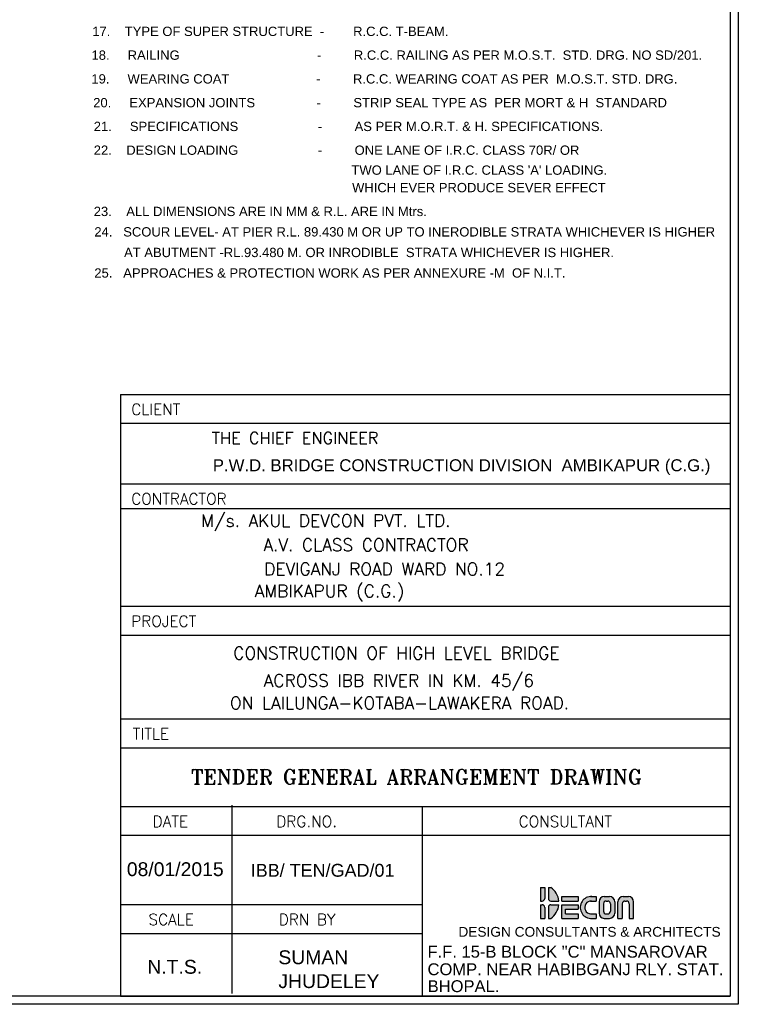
# Model space of a CAD drawing. Header units: inches. Extents: x 4599583 to 15517275, y 2817812 to 28133222513.
# Tile 71 of 95: x 5112979 to 5176631, y 28133006016 to 28133093221. Entities that reach past the tile are written whole.
import ezdxf

# ---------------------------------------------------------------- set-up
doc = ezdxf.new("R2010")
doc.units = ezdxf.units.IN
doc.header["$MEASUREMENT"] = 0
doc.linetypes.add('CENTER', pattern=[2, 1.25, -0.25, 0.25, -0.25])
for name, color, linetype in [('CENTER', 3, 'CENTER'), ('CHNGE', 31, 'Continuous'), ('text', 7, 'Continuous')]:
    doc.layers.add(name, color=color, linetype=linetype)
doc.styles.add('L', font='arial.ttf')
doc.styles.add('ROMANS', font='arial.ttf')
doc.styles.add('ROMANT', font='romant.shx')

# ---------------------------------------------------------------- blocks, each defined once
blk = doc.blocks.new('SANT DE')
h = blk.add_hatch(color=6)
h.paths.add_polyline_path([(30.5, 75.8, 0.414214), (40.5, 65.8), (70.5, 65.8, 0.223432), (39.6, 117.5), (30.5, 117.5)])
h.paths.add_polyline_path([(0, 65.8), (6.5, 65.8, 0.414214), (16.5, 75.8), (16.5, 117.5), (0, 117.5)])
h.paths.add_polyline_path([(0, 0), (16.5, 0), (16.5, 41.8, 0.414214), (6.5, 51.8), (0, 51.8)])
h.paths.add_polyline_path([(30.5, 0), (39.6, 0, 0.223432), (70.5, 51.8), (40.5, 51.8, 0.414214), (30.5, 41.8)])
h.paths.add_polyline_path([(143.3, 0), (143.3, 17.3), (96, 17.3), (96, 34.5), (143.3, 34.5), (143.3, 51.8), (82, 51.8), (82, 0)])
h.paths.add_polyline_path([(143.3, 65.8), (143.3, 82.8), (82, 82.8), (82, 65.8)])
for points in [[(195.2, 65.8), (211.7, 65.8), (211.7, 82.8), (190.4, 82.8, 0.936944), (190.5, 0), (211.7, 0), (211.7, 17), (191.1, 17, -1.002113)], [(354.4, 62.8, 0.414214), (334.4, 82.8), (314.4, 82.8, 0.414214), (294.4, 62.8), (294.4, 0), (311.4, 0), (311.4, 55.8, -0.414214), (321.4, 65.8), (327.4, 65.8, -0.414214), (337.4, 55.8), (337.4, 0), (354.4, 0)]]:
    blk.add_hatch(color=6).paths.add_polyline_path(points)
h = blk.add_hatch(color=6)
h.paths.add_polyline_path([(283.1, 62.8, 0.414214), (263.1, 82.8), (243.1, 82.8, 0.414214), (223.1, 62.8), (223.1, 20, 0.414214), (243.1, 0), (263.1, 0, 0.414214), (283.1, 20)])
h.paths.add_polyline_path([(256.1, 17), (250.1, 17, -0.414214), (240.1, 27), (240.1, 55.8, -0.414214), (250.1, 65.8), (256.1, 65.8, -0.414214), (266.1, 55.8), (266.1, 27, -0.414214)], flags=16)
at = {"color": 6}
for p, q in [((0, 117.5), (0, 65.8)), ((16.5, 117.5), (16.5, 75.8)), ((30.5, 117.5), (30.5, 75.8)), ((82, 65.8), (82, 82.8)), ((82, 82.8), (143.3, 82.8)), ((143.3, 82.8), (143.3, 65.8)), ((190.4, 82.8), (211.7, 82.8)), ((211.7, 82.8), (211.7, 65.8)), ((243.1, 82.8), (263.1, 82.8)), ((314.4, 82.8), (334.4, 82.8)), ((0, 65.8), (6.5, 65.8)), ((0, 51.8), (6.5, 51.8)), ((0, 51.8), (0, 0)), ((16.5, 41.8), (16.5, 0)), ((30.5, 41.8), (30.5, 0)), ((40.5, 65.8), (70.5, 65.8)), ((40.5, 51.8), (70.5, 51.8)), ((82, 65.8), (143.3, 65.8)), ((82, 51.8), (143.3, 51.8)), ((82, 0), (82, 51.8)), ((143.3, 51.8), (143.3, 34.5)), ((191, 65.8), (211.7, 65.8)), ((223.1, 62.8), (223.1, 20)), ((240.1, 55.8), (240.1, 27)), ((250.1, 65.8), (256.1, 65.8)), ((266.1, 55.8), (266.1, 27)), ((283.1, 62.8), (283.1, 20)), ((294.4, 0), (294.4, 62.8)), ((311.4, 55.8), (311.4, 0)), ((321.4, 65.8), (327.4, 65.8)), ((337.4, 55.8), (337.4, 0)), ((354.4, 0), (354.4, 62.8)), ((0, 0), (16.5, 0)), ((30.5, 0), (39.6, 0)), ((82, 0), (143.3, 0)), ((96, 17.3), (96, 34.5)), ((96, 34.5), (143.3, 34.5)), ((96, 17.3), (143.3, 17.3)), ((143.3, 17.3), (143.3, 0)), ((190.5, 0), (211.7, 0)), ((191.1, 17), (211.7, 17)), ((211.7, 17), (211.7, 0)), ((243.1, 0), (263.1, 0)), ((250.1, 17), (256.1, 17)), ((294.4, 0), (311.4, 0)), ((337.4, 0), (354.4, 0))]:
    blk.add_line(p, q, dxfattribs=at)
for p, q in [((0, 117.5), (16.5, 117.5)), ((30.5, 117.5), (39.6, 117.5))]:
    blk.add_line(p, q)
for centre, radius, start, end in [((0, 58.8), 70.8, 5.6713, 56.0507), ((6.5, 75.8), 10, 270, 0), ((40.5, 75.8), 10, 180, 270), ((193.1, 41.4), 41.5, 86.178, 266.3637), ((243.1, 62.8), 20, 90, 180), ((263.1, 62.8), 20, 0, 90), ((314.4, 62.8), 20, 90, 180), ((334.4, 62.8), 20, 0, 90), ((6.5, 41.8), 10, 0, 90), ((40.5, 41.8), 10, 90, 180), ((0, 58.8), 70.8, 303.9493, 354.3287), ((193.1, 41.4), 24.5, 86.178, 266.3637), ((250.1, 55.8), 10, 90, 180), ((256.1, 55.8), 10, 0, 90), ((321.4, 55.8), 10, 90, 180), ((327.4, 55.8), 10, 0, 90), ((243.1, 20), 20, 180, 270), ((250.1, 27), 10, 180, 270), ((256.1, 27), 10, 270, 0), ((263.1, 20), 20, 270, 0)]:
    blk.add_arc(centre, radius, start, end, dxfattribs=at)
blk = doc.blocks.new('A$C0E851665')
blk.add_blockref('SANT DE', (2902.8, -1441.7))
blk = doc.blocks.new('A$C36D47BD4')
blk.add_blockref('A$C0E851665', (-3244.4, 1276.6))

msp = doc.modelspace()

# ---------------------------------------------------------------- linework, layer by layer
at = {"layer": 'CENTER', "color": 0, "linetype": 'Continuous'}
msp.add_lwpolyline([(4858424.256, 28133213744.234), (5176630.692, 28133213744.234), (5176630.692, 28133006016.324), (4858424.256, 28133006016.324)], close=True, dxfattribs=at)
msp.add_lwpolyline([(4858424.256, 28133213744.234), (5176630.692, 28133213744.234), (5176630.692, 28133006016.324), (4858424.256, 28133006016.324)], close=True, dxfattribs=at)
msp.add_lwpolyline([(4858424.256, 28133213744.234), (5176630.692, 28133213744.234), (5176630.692, 28133006016.324), (4858424.256, 28133006016.324)], close=True, dxfattribs=at)
at = {"layer": 'CHNGE', "color": 50}
msp.add_lwpolyline([(4859134.88, 28133213033.61), (5175920.068, 28133213033.61), (5175920.068, 28133006726.948), (4859134.88, 28133006726.948)], close=True, dxfattribs=at)
msp.add_lwpolyline([(4859134.88, 28133213033.61), (5175920.068, 28133213033.61), (5175920.068, 28133006726.948), (4859134.88, 28133006726.948)], close=True, dxfattribs=at)
msp.add_lwpolyline([(4859134.88, 28133213033.61), (5175920.068, 28133213033.61), (5175920.068, 28133006726.948), (4859134.88, 28133006726.948)], close=True, dxfattribs=at)
at = {"layer": 'text'}
for p, q in [((5121910.318, 28133060034.106), (5121910.318, 28133006726.948)), ((5121910.318, 28133060034.106), (5175920.068, 28133060034.106)), ((5121910.318, 28133060034.106), (5121910.318, 28133006726.948)), ((5121910.318, 28133060034.106), (5175920.068, 28133060034.106)), ((5121910.318, 28133060034.106), (5121910.318, 28133006726.948)), ((5121910.318, 28133060034.106), (5175920.068, 28133060034.106)), ((5175920.068, 28133060034.106), (5175920.068, 28133006726.948)), ((5175920.068, 28133060034.106), (5175920.068, 28133006726.948)), ((5175920.068, 28133060034.106), (5175920.068, 28133006726.948)), ((5121910.318, 28133057484.63), (5175920.068, 28133057484.63)), ((5121910.318, 28133057484.63), (5175920.068, 28133057484.63)), ((5121910.318, 28133057484.63), (5175920.068, 28133057484.63)), ((5121910.318, 28133052108.793), (5175920.068, 28133052108.793)), ((5121910.318, 28133052108.793), (5175920.068, 28133052108.793)), ((5121910.318, 28133052108.793), (5175920.068, 28133052108.793)), ((5121910.318, 28133049923.528), (5175920.068, 28133049923.528)), ((5121910.318, 28133049923.528), (5175920.068, 28133049923.528)), ((5121910.318, 28133049923.528), (5175920.068, 28133049923.528)), ((5121910.318, 28133041265.717), (5175920.068, 28133041265.717)), ((5121910.318, 28133041265.717), (5175920.068, 28133041265.717)), ((5121910.318, 28133041265.717), (5175920.068, 28133041265.717)), ((5121910.318, 28133038716.241), (5175920.068, 28133038716.241)), ((5121910.318, 28133038716.241), (5175920.068, 28133038716.241)), ((5121910.318, 28133038716.241), (5175920.068, 28133038716.241)), ((5121910.318, 28133031292.779), (5175920.068, 28133031292.779)), ((5121910.318, 28133031292.779), (5175920.068, 28133031292.779)), ((5121910.318, 28133031292.779), (5175920.068, 28133031292.779)), ((5121910.318, 28133028743.303), (5175920.068, 28133028743.303)), ((5121910.318, 28133028743.303), (5175920.068, 28133028743.303)), ((5121910.318, 28133028743.303), (5175920.068, 28133028743.303)), ((5121910.318, 28133023531.739), (5175920.068, 28133023531.739)), ((5121910.318, 28133023531.739), (5175920.068, 28133023531.739)), ((5121910.318, 28133023531.739), (5175920.068, 28133023531.739)), ((5121910.318, 28133023531.739), (5175920.068, 28133023531.739)), ((5121910.318, 28133023531.739), (5175920.068, 28133023531.739)), ((5121910.318, 28133023531.739), (5175920.068, 28133023531.739)), ((5131763.645, 28133023646.969), (5131763.645, 28133006980.448)), ((5131763.645, 28133023646.969), (5131763.645, 28133006980.448)), ((5131763.645, 28133023646.969), (5131763.645, 28133006980.448)), ((5148642.301, 28133023531.739), (5148642.301, 28133006726.948)), ((5148642.301, 28133023531.739), (5148642.301, 28133006726.948)), ((5148642.301, 28133023531.739), (5148642.301, 28133006726.948)), ((5121910.318, 28133020982.263), (5175920.068, 28133020982.263)), ((5121910.318, 28133020982.263), (5175920.068, 28133020982.263)), ((5121910.318, 28133020982.263), (5175920.068, 28133020982.263)), ((5121910.318, 28133014844.151), (5148642.301, 28133014844.151)), ((5121910.318, 28133014844.151), (5148642.301, 28133014844.151)), ((5121910.318, 28133014844.151), (5148642.301, 28133014844.151)), ((5121910.318, 28133012294.675), (5148642.301, 28133012294.675)), ((5121910.318, 28133012294.675), (5148642.301, 28133012294.675)), ((5121910.318, 28133012294.675), (5148642.301, 28133012294.675)), ((5121910.318, 28133006726.948), (5175920.068, 28133006726.948)), ((5121910.318, 28133006726.948), (5175920.068, 28133006726.948)), ((5121910.318, 28133006726.948), (5175920.068, 28133006726.948))]:
    msp.add_line(p, q, dxfattribs=at)

# ---------------------------------------------------------------- block references
at = {"layer": 'text', "xscale": 23.3095534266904, "yscale": 23.30955505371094, "zscale": 23.3095534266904}
msp.add_blockref('A$C36D47BD4', (5167057.875, 28133017477.438), dxfattribs=at)
msp.add_blockref('A$C36D47BD4', (5167057.875, 28133017477.438), dxfattribs=at)
msp.add_blockref('A$C36D47BD4', (5167057.875, 28133017477.438), dxfattribs=at)

# ---------------------------------------------------------------- texts
at = {"color": 6, "style": 'L'}
for s, height, p in [('17.    TYPE OF SUPER STRUCTURE  -        R.C.C. T-BEAM.', 824.67757, (5119405.294, 28133091775.432)), ('17.    TYPE OF SUPER STRUCTURE  -        R.C.C. T-BEAM.', 824.67757, (5119405.294, 28133091775.432)), ('17.    TYPE OF SUPER STRUCTURE  -        R.C.C. T-BEAM.', 824.67757, (5119405.294, 28133091775.432)), ('18.     RAILING                                      -         R.C.C. RAILING AS PER M.O.S.T.  STD. DRG. NO SD/201. ', 824.677566, (5119340.888, 28133089670.826)), ('18.     RAILING                                      -         R.C.C. RAILING AS PER M.O.S.T.  STD. DRG. NO SD/201. ', 824.677566, (5119340.888, 28133089670.826)), ('18.     RAILING                                      -         R.C.C. RAILING AS PER M.O.S.T.  STD. DRG. NO SD/201. ', 824.677566, (5119340.888, 28133089670.826)), ('19.     WEARING COAT                        -         R.C.C. WEARING COAT AS PER  M.O.S.T. STD. DRG.', 824.67757, (5119329.359, 28133087566.219)), ('19.     WEARING COAT                        -         R.C.C. WEARING COAT AS PER  M.O.S.T. STD. DRG.', 824.67757, (5119329.359, 28133087566.219)), ('19.     WEARING COAT                        -         R.C.C. WEARING COAT AS PER  M.O.S.T. STD. DRG.', 824.67757, (5119329.359, 28133087566.219)), ('20.     EXPANSION JOINTS                 -         STRIP SEAL TYPE AS  PER MORT & H  STANDARD ', 824.67757, (5119490.493, 28133085461.613)), ('20.     EXPANSION JOINTS                 -         STRIP SEAL TYPE AS  PER MORT & H  STANDARD ', 824.67757, (5119490.493, 28133085461.613)), ('20.     EXPANSION JOINTS                 -         STRIP SEAL TYPE AS  PER MORT & H  STANDARD ', 824.67757, (5119490.493, 28133085461.613)), ('21.     SPECIFICATIONS                      -         AS PER M.O.R.T. & H. SPECIFICATIONS.', 824.67757, (5119536.569, 28133083357.006)), ('21.     SPECIFICATIONS                      -         AS PER M.O.R.T. & H. SPECIFICATIONS.', 824.67757, (5119536.569, 28133083357.006)), ('21.     SPECIFICATIONS                      -         AS PER M.O.R.T. & H. SPECIFICATIONS.', 824.67757, (5119536.569, 28133083357.006)), ('22.    DESIGN LOADING                      -         ONE LANE OF I.R.C. CLASS 70R/ OR ', 824.67757, (5119536.569, 28133081252.399)), ('22.    DESIGN LOADING                      -         ONE LANE OF I.R.C. CLASS 70R/ OR ', 824.67757, (5119536.569, 28133081252.399)), ('22.    DESIGN LOADING                      -         ONE LANE OF I.R.C. CLASS 70R/ OR ', 824.67757, (5119536.569, 28133081252.399)), ("TWO LANE OF I.R.C. CLASS 'A' LOADING.", 824.67757, (5142365.967, 28133079487.188)), ("TWO LANE OF I.R.C. CLASS 'A' LOADING.", 824.67757, (5142365.967, 28133079487.188)), ("TWO LANE OF I.R.C. CLASS 'A' LOADING.", 824.67757, (5142365.967, 28133079487.188)), (' WHICH EVER PRODUCE SEVER EFFECT', 824.67757, (5142101.282, 28133077939.693)), (' WHICH EVER PRODUCE SEVER EFFECT', 824.67757, (5142101.282, 28133077939.693)), (' WHICH EVER PRODUCE SEVER EFFECT', 824.67757, (5142101.282, 28133077939.693)), ('23.    ALL DIMENSIONS ARE IN MM & R.L. ARE IN Mtrs.', 824.67757, (5119536.569, 28133075829.485)), ('23.    ALL DIMENSIONS ARE IN MM & R.L. ARE IN Mtrs.', 824.67757, (5119536.569, 28133075829.485)), ('23.    ALL DIMENSIONS ARE IN MM & R.L. ARE IN Mtrs.', 824.67757, (5119536.569, 28133075829.485)), ('24.   SCOUR LEVEL- AT PIER R.L. 89.430 M OR UP TO INERODIBLE STRATA WHICHEVER IS HIGHER ', 824.67757, (5119589.085, 28133074018.899)), ('24.   SCOUR LEVEL- AT PIER R.L. 89.430 M OR UP TO INERODIBLE STRATA WHICHEVER IS HIGHER ', 824.67757, (5119589.085, 28133074018.899)), ('24.   SCOUR LEVEL- AT PIER R.L. 89.430 M OR UP TO INERODIBLE STRATA WHICHEVER IS HIGHER ', 824.67757, (5119589.085, 28133074018.899)), ('AT ABUTMENT -RL.93.480 M. OR INRODIBLE  STRATA WHICHEVER IS HIGHER.', 824.67757, (5122222.742, 28133072193.605)), ('AT ABUTMENT -RL.93.480 M. OR INRODIBLE  STRATA WHICHEVER IS HIGHER.', 824.67757, (5122222.742, 28133072193.605)), ('AT ABUTMENT -RL.93.480 M. OR INRODIBLE  STRATA WHICHEVER IS HIGHER.', 824.67757, (5122222.742, 28133072193.605)), ('25.   APPROACHES & PROTECTION WORK AS PER ANNEXURE -M  OF N.I.T. ', 824.67757, (5119589.085, 28133070378.158)), ('25.   APPROACHES & PROTECTION WORK AS PER ANNEXURE -M  OF N.I.T. ', 824.67757, (5119589.085, 28133070378.158)), ('25.   APPROACHES & PROTECTION WORK AS PER ANNEXURE -M  OF N.I.T. ', 824.67757, (5119589.085, 28133070378.158))]:
    msp.add_text(s, height=height, dxfattribs=at).set_placement(p)
at = {"color": 6, "linetype": 'ByBlock', "style": 'L'}
for s, height, p in [('08/01/2015', 1226.7694, (5122470.097, 28133017369.599)), ('08/01/2015', 1226.7694, (5122470.097, 28133017369.599)), ('08/01/2015', 1226.7694, (5122470.097, 28133017369.599)), ('IBB/ TEN/GAD/01', 1139.143, (5133442.482, 28133017314.596)), ('IBB/ TEN/GAD/01', 1139.143, (5133442.482, 28133017314.596)), ('IBB/ TEN/GAD/01', 1139.143, (5133442.482, 28133017314.596)), ('SUMAN', 1226.7694, (5135892.732, 28133009568.598)), ('SUMAN', 1226.7694, (5135892.732, 28133009568.598)), ('SUMAN', 1226.7694, (5135892.732, 28133009568.598)), ('N.T.S.', 1226.7694, (5124285.519, 28133008723.198)), ('N.T.S.', 1226.7694, (5124285.519, 28133008723.198)), ('N.T.S.', 1226.7694, (5124285.519, 28133008723.198)), ('JHUDELEY', 1226.7694, (5135892.732, 28133007455.848)), ('JHUDELEY', 1226.7694, (5135892.732, 28133007455.848)), ('JHUDELEY', 1226.7694, (5135892.732, 28133007455.848))]:
    msp.add_text(s, height=height, dxfattribs=at).set_placement(p)
at = {"layer": 'text', "color": 6, "linetype": 'ByBlock'}
for s, height, style, p in [('CLIENT', 985.7968, 'ROMANT', (5122859.777, 28133058219.168)), ('CLIENT', 985.7968, 'ROMANT', (5122859.777, 28133058219.168)), ('CLIENT', 985.7968, 'ROMANT', (5122859.777, 28133058219.168)), ('THE CHIEF ENGINEER', 1050, 'ROMANT', (5129989.664, 28133055650.012)), ('THE CHIEF ENGINEER', 1050, 'ROMANT', (5129989.664, 28133055650.012)), ('THE CHIEF ENGINEER', 1050, 'ROMANT', (5129989.664, 28133055650.012)), ('P.W.D. BRIDGE CONSTRUCTION DIVISION  AMBIKAPUR (C.G.) ', 1061.53369, 'ROMANS', (5130083.47, 28133053225.909)), ('P.W.D. BRIDGE CONSTRUCTION DIVISION  AMBIKAPUR (C.G.) ', 1061.53369, 'ROMANS', (5130083.47, 28133053225.909)), ('P.W.D. BRIDGE CONSTRUCTION DIVISION  AMBIKAPUR (C.G.) ', 1061.53369, 'ROMANS', (5130083.47, 28133053225.909)), ('CONTRACTOR', 985.7968, 'ROMANT', (5122859.775, 28133050293.855)), ('CONTRACTOR', 985.7968, 'ROMANT', (5122859.775, 28133050293.855)), ('CONTRACTOR', 985.7968, 'ROMANT', (5122859.775, 28133050293.855)), (' M/s. AKUL DEVCON PVT. LTD.', 1104.09245, 'ROMANT', (5128282.223, 28133048302.019)), (' M/s. AKUL DEVCON PVT. LTD.', 1104.09245, 'ROMANT', (5128282.223, 28133048302.019)), (' M/s. AKUL DEVCON PVT. LTD.', 1104.09245, 'ROMANT', (5128282.223, 28133048302.019)), ('A.V. CLASS CONTRACTOR', 1104.09245, 'ROMANT', (5134572.473, 28133046156.755)), ('A.V. CLASS CONTRACTOR', 1104.09245, 'ROMANT', (5134572.473, 28133046156.755)), ('A.V. CLASS CONTRACTOR', 1104.09245, 'ROMANT', (5134572.473, 28133046156.755)), ('DEVIGANJ ROAD WARD NO.12', 1104.09245, 'ROMANT', (5134635.36, 28133044013.508)), ('DEVIGANJ ROAD WARD NO.12', 1104.09245, 'ROMANT', (5134635.36, 28133044013.508)), ('DEVIGANJ ROAD WARD NO.12', 1104.09245, 'ROMANT', (5134635.36, 28133044013.508)), ('   AMBIKAPUR (C.G.)', 1104.09245, 'ROMANT', (5131325.36, 28133042066.508)), ('   AMBIKAPUR (C.G.)', 1104.09245, 'ROMANT', (5131325.36, 28133042066.508)), ('   AMBIKAPUR (C.G.)', 1104.09245, 'ROMANT', (5131325.36, 28133042066.508)), ('PROJECT', 985.7968, 'ROMANT', (5122865.531, 28133039450.779)), ('PROJECT', 985.7968, 'ROMANT', (5122865.531, 28133039450.779)), ('PROJECT', 985.7968, 'ROMANT', (5122865.531, 28133039450.779)), ('CONSTRUCTION OF HIGH LEVEL BRIDGE ', 1104.09245, 'ROMANT', (5131891.116, 28133036566.995)), ('CONSTRUCTION OF HIGH LEVEL BRIDGE ', 1104.09245, 'ROMANT', (5131891.116, 28133036566.995)), ('CONSTRUCTION OF HIGH LEVEL BRIDGE ', 1104.09245, 'ROMANT', (5131891.116, 28133036566.995)), ('ACROSS IBB RIVER IN KM. 45/6   ', 1104.09245, 'ROMANT', (5134591.616, 28133034135.796)), ('ACROSS IBB RIVER IN KM. 45/6   ', 1104.09245, 'ROMANT', (5134591.616, 28133034135.796)), ('ACROSS IBB RIVER IN KM. 45/6   ', 1104.09245, 'ROMANT', (5134591.616, 28133034135.796)), ('ON LAILUNGA-KOTABA-LAWAKERA ROAD.', 1104.09245, 'ROMANT', (5131596.567, 28133032151.461)), ('ON LAILUNGA-KOTABA-LAWAKERA ROAD.', 1104.09245, 'ROMANT', (5131596.567, 28133032151.461)), ('ON LAILUNGA-KOTABA-LAWAKERA ROAD.', 1104.09245, 'ROMANT', (5131596.567, 28133032151.461)), ('TITLE', 985.7968, 'ROMANT', (5122998.426, 28133029477.841)), ('TITLE', 985.7968, 'ROMANT', (5122998.426, 28133029477.841)), ('TITLE', 985.7968, 'ROMANT', (5122998.426, 28133029477.841)), ('TENDER GENERAL ARRANGEMENT DRAWING', 1301.25182, 'ROMANT', (5128130.608, 28133025502.958)), ('TENDER GENERAL ARRANGEMENT DRAWING', 1301.25182, 'ROMANT', (5128130.608, 28133025502.958)), ('TENDER GENERAL ARRANGEMENT DRAWING', 1301.25182, 'ROMANT', (5128130.608, 28133025502.958)), ('DATE', 985.7968, 'ROMANT', (5124759.789, 28133021716.801)), ('DATE', 985.7968, 'ROMANT', (5124759.789, 28133021716.801)), ('DATE', 985.7968, 'ROMANT', (5124759.789, 28133021716.801)), ('DRG.NO.', 985.7968, 'ROMANT', (5135715.203, 28133021716.801)), ('DRG.NO.', 985.7968, 'ROMANT', (5135715.203, 28133021716.801)), ('DRG.NO.', 985.7968, 'ROMANT', (5135715.203, 28133021716.801)), ('CONSULTANT', 985.7968, 'ROMANT', (5157174.123, 28133021716.801)), ('CONSULTANT', 985.7968, 'ROMANT', (5157174.123, 28133021716.801)), ('CONSULTANT', 985.7968, 'ROMANT', (5157174.123, 28133021716.801)), ('SCALE', 985.7968, 'ROMANT', (5124393.098, 28133013029.213)), ('SCALE', 985.7968, 'ROMANT', (5124393.098, 28133013029.213)), ('SCALE', 985.7968, 'ROMANT', (5124393.098, 28133013029.213)), ('DRN BY', 985.7968, 'ROMANT', (5135933.966, 28133013029.213)), ('DRN BY', 985.7968, 'ROMANT', (5135933.966, 28133013029.213)), ('DRN BY', 985.7968, 'ROMANT', (5135933.966, 28133013029.213)), ('DESIGN CONSULTANTS & ARCHITECTS', 867.50121, 'ROMANS', (5151838.731, 28133012001.389)), ('DESIGN CONSULTANTS & ARCHITECTS', 867.50121, 'ROMANS', (5151838.731, 28133012001.389)), ('DESIGN CONSULTANTS & ARCHITECTS', 867.50121, 'ROMANS', (5151838.731, 28133012001.389)), ('F.F. 15-B BLOCK "C" MANSAROVAR', 1048.9299, 'ROMANS', (5149103.499, 28133010147.787)), ('F.F. 15-B BLOCK "C" MANSAROVAR', 1048.9299, 'ROMANS', (5149103.499, 28133010147.787)), ('F.F. 15-B BLOCK "C" MANSAROVAR', 1048.9299, 'ROMANS', (5149103.499, 28133010147.787)), ('COMP. NEAR HABIBGANJ RLY. STAT.', 1048.9299, 'ROMANS', (5149103.499, 28133008596.55)), ('COMP. NEAR HABIBGANJ RLY. STAT.', 1048.9299, 'ROMANS', (5149103.499, 28133008596.55)), ('COMP. NEAR HABIBGANJ RLY. STAT.', 1048.9299, 'ROMANS', (5149103.499, 28133008596.55)), ('BHOPAL.', 1048.9299, 'ROMANS', (5149114.79, 28133007097.573)), ('BHOPAL.', 1048.9299, 'ROMANS', (5149114.79, 28133007097.573)), ('BHOPAL.', 1048.9299, 'ROMANS', (5149114.79, 28133007097.573))]:
    msp.add_text(s, height=height, dxfattribs=dict(at, style=style)).set_placement(p)

doc.saveas('drawing.dxf')
